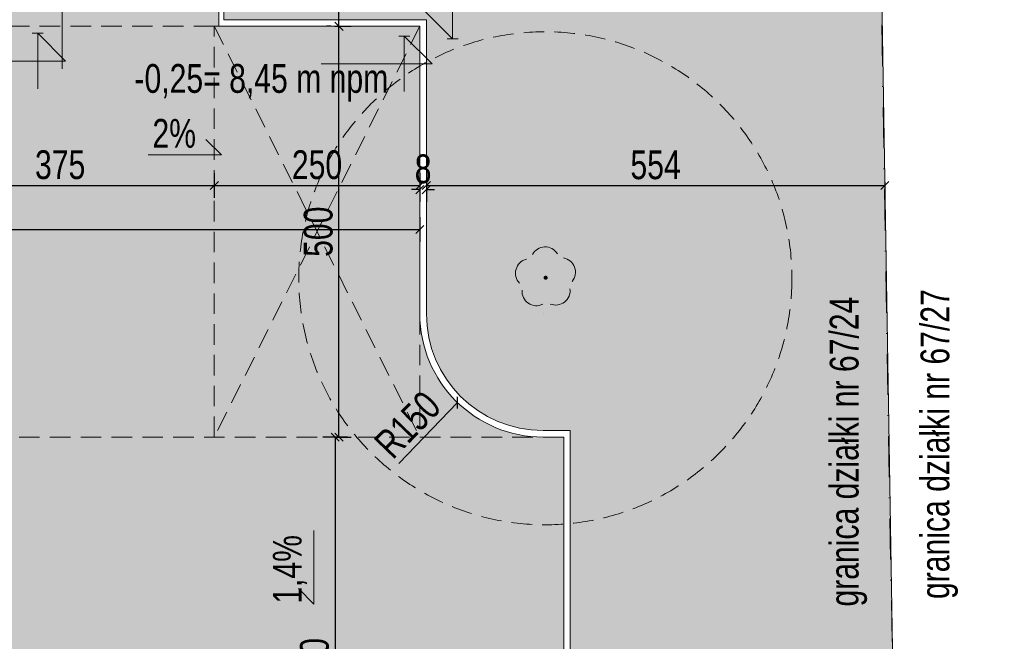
# Model space of a CAD drawing. Header units: inches. Extents: x 1156 to 71303, y -52654 to 51.
# Tile 99 of 151: x 61662 to 62859, y -43577 to -42821. Entities that reach past the tile are written whole.
import ezdxf

# ---------------------------------------------------------------- set-up
doc = ezdxf.new("R2010")
doc.units = ezdxf.units.IN
doc.header["$MEASUREMENT"] = 0
doc.linetypes.add('DASHDOT', pattern=[1, 0.5, -0.25, 0, -0.25])
doc.linetypes.add('HIDDEN', pattern=[0.375, 0.25, -0.125])
doc.layers.get('0').update_dxf_attribs({"lineweight": 0})
doc.layers.get('Defpoints').update_dxf_attribs({"lineweight": 0})
for name, color, linetype, lineweight in [('OTZ', 3, 'Continuous', 20), ('p--koty wysok.-teren', 7, 'Continuous', 0), ('p--obrzeże bet.', 252, 'Continuous', 0), ('p--opisy elewacji', 7, 'Continuous', 5), ('p--szraf trawa', 104, 'Continuous', 0), ('p--szraf-podjazd', 251, 'Continuous', 0), ('p--wymiary-1-200', 7, 'Continuous', 0), ('P--zieleń', 94, 'Continuous', 0)]:
    doc.layers.add(name, color=color, linetype=linetype, lineweight=lineweight)
doc.styles.add('1-200', font='arial.ttf', dxfattribs={"width": 0.75, "height": 35})
doc.dimstyles.new('1-200', dxfattribs={"dimtxt": 35, "dimasz": 10, "dimexe": 15, "dimexo": 10, "dimgap": 0.09, "dimtad": 0, "dimdsep": 46, "dimtxsty": '1-200', "dimblk": 'OBLIQUE', "dimcen": 0.09, "dimadec": 0, "dimazin": 0, "dimtfac": 1, "dimtdec": 4, "dimtix": 1, "dimtofl": 0, "dimtmove": 0, "dimatfit": 3, "dimldrblk": 'OBLIQUE', "dimfxl": 15, "dimfxlon": 1, "dimtvp": 0.7, "dimtolj": 1, "dimtzin": 0, "dimarcsym": 0})

# ---------------------------------------------------------------- blocks, each defined once
blk = doc.blocks.new('_OBLIQUE')
at = {"color": 0, "linetype": 'ByBlock', "lineweight": -2}
for p, q in [((-0.5, -0.5), (0.5, 0.5)), ((0, 0), (0, 0))]:
    blk.add_line(p, q, dxfattribs=at)
blk = doc.blocks.new('*D726')
at = {"layer": 'Defpoints', "color": 0}
for p in [(61910, -42328.8), (62050, -42328.8), (62050, -42828.8)]:
    blk.add_point(p, dxfattribs=at)
at = {"layer": 'p--wymiary-1-200', "color": 0, "linetype": 'Continuous', "lineweight": -2}
for p, q in [((62035, -42328.8), (62065, -42328.8)), ((62050, -42828.8), (62050, -42328.8)), ((62040, -42828.8), (62035, -42828.8))]:
    blk.add_line(p, q, dxfattribs=at)
at = {"layer": 'p--wymiary-1-200', "color": 0, "lineweight": -2, "xscale": 10, "yscale": 10, "zscale": 10}
for p, rotation in [((62050, -42328.8), 90), ((62050, -42828.8), 270)]:
    blk.add_blockref('_OBLIQUE', p, dxfattribs=dict(at, rotation=rotation))
at = {"layer": 'p--wymiary-1-200', "color": 0, "linetype": 'Continuous', "ltscale": 12, "insert": (62025, -42578.8), "char_height": 35, "attachment_point": 5, "rotation": 90, "style": '1-200'}
blk.add_mtext('\\A1;500', dxfattribs=at)
blk = doc.blocks.new('OTZL')
at = {"layer": 'OTZ', "color": 0, "lineweight": 18, "const_width": 0.1}
blk.add_lwpolyline([(-0.05, 0, 1), (0.05, 0, 1)], format="xyb", close=True, dxfattribs=at)
at = {"layer": 'OTZ', "color": 0, "lineweight": 18}
for centre, start, end in [((0.247, 0.761), 12, 132), ((-0.647, 0.47), 84, 204), ((0.8, 0), 300, 60), ((-0.647, -0.47), 156, 276), ((0.247, -0.761), 228, 348)]:
    blk.add_arc(centre, 0.7, start, end, dxfattribs=at)
blk = doc.blocks.new('*D736')
at = {"layer": 'Defpoints', "color": 0}
for p in [(61898.4, -42928.1), (62148.4, -42928.1), (62148.4, -43022.5)]:
    blk.add_point(p, dxfattribs=at)
at = {"layer": 'p--wymiary-1-200', "color": 0, "lineweight": -2}
for p, q in [((61898.4, -43007.5), (61898.4, -43037.5)), ((62148.4, -43007.5), (62148.4, -43037.5)), ((61898.4, -43022.5), (62148.4, -43022.5))]:
    blk.add_line(p, q, dxfattribs=at)
at = {"layer": 'p--wymiary-1-200', "color": 0, "lineweight": -2, "xscale": 10, "yscale": 10, "zscale": 10, "rotation": 180}
blk.add_blockref('_OBLIQUE', (61898.4, -43022.5), dxfattribs=at)
at = {"layer": 'p--wymiary-1-200', "color": 0, "lineweight": -2, "xscale": 10, "yscale": 10, "zscale": 10}
blk.add_blockref('_OBLIQUE', (62148.4, -43022.5), dxfattribs=at)
at = {"layer": 'p--wymiary-1-200', "color": 0, "linetype": 'Continuous', "ltscale": 12, "insert": (62023.4, -42997.5), "char_height": 35, "attachment_point": 5, "style": '1-200'}
blk.add_mtext('\\A1;250', dxfattribs=at)
blk = doc.blocks.new('kota wykoń')
for p, q in [((0, 25), (0, 0)), ((0, 0), (-12.5, 12.5)), ((-12.5, 12.5), (37.5, 12.5))]:
    blk.add_line(p, q)
at = {"lineweight": 0}
blk.add_line((-2.5, 0), (2.5, 0), dxfattribs=at)
blk = doc.blocks.new('*D747')
at = {"layer": 'Defpoints', "color": 0}
for p in [(62035, -42828.8), (62050, -42828.8), (62035, -43328.8)]:
    blk.add_point(p, dxfattribs=at)
at = {"layer": 'p--wymiary-1-200', "color": 0, "lineweight": -2}
for p, q in [((62045, -42828.8), (62065, -42828.8)), ((62050, -43328.8), (62050, -42828.8)), ((62045, -43328.8), (62065, -43328.8))]:
    blk.add_line(p, q, dxfattribs=at)
at = {"layer": 'p--wymiary-1-200', "color": 0, "lineweight": -2, "xscale": 10, "yscale": 10, "zscale": 10}
for p, rotation in [((62050, -42828.8), 90), ((62050, -43328.8), 270)]:
    blk.add_blockref('_OBLIQUE', p, dxfattribs=dict(at, rotation=rotation))
at = {"layer": 'p--wymiary-1-200', "color": 0, "linetype": 'Continuous', "ltscale": 12, "insert": (62025, -43078.8), "char_height": 35, "attachment_point": 5, "rotation": 90, "style": '1-200'}
blk.add_mtext('\\A1;500', dxfattribs=at)
blk = doc.blocks.new('*D749')
at = {"layer": 'Defpoints', "color": 0}
for p in [(60063.4, -43007.5), (62148.4, -43007.5), (62148.4, -43076.1)]:
    blk.add_point(p, dxfattribs=at)
at = {"layer": 'p--wymiary-1-200', "color": 0, "lineweight": -2}
for p, q in [((60063.4, -43061.1), (60063.4, -43091.1)), ((62148.4, -43061.1), (62148.4, -43091.1)), ((60063.4, -43076.1), (62148.4, -43076.1))]:
    blk.add_line(p, q, dxfattribs=at)
at = {"layer": 'p--wymiary-1-200', "color": 0, "lineweight": -2, "xscale": 10, "yscale": 10, "zscale": 10, "rotation": 180}
blk.add_blockref('_OBLIQUE', (60063.4, -43076.1), dxfattribs=at)
at = {"layer": 'p--wymiary-1-200', "color": 0, "lineweight": -2, "xscale": 10, "yscale": 10, "zscale": 10}
blk.add_blockref('_OBLIQUE', (62148.4, -43076.1), dxfattribs=at)
at = {"layer": 'p--wymiary-1-200', "color": 0, "linetype": 'Continuous', "ltscale": 12, "insert": (61105.9, -43051.1), "char_height": 35, "attachment_point": 5, "style": '1-200'}
blk.add_mtext('\\A1;2085', dxfattribs=at)
blk = doc.blocks.new('*D1593')
at = {"layer": 'Defpoints', "color": 0}
for p in [(62106.2, -43328.8), (62045.4, -43878.8), (62101.6, -43878.8)]:
    blk.add_point(p, dxfattribs=at)
at = {"layer": 'p--wymiary-1-200', "color": 0, "linetype": 'Continuous', "lineweight": -2}
for p, q in [((62060.4, -43328.8), (62030.4, -43328.8)), ((62045.4, -43328.8), (62045.4, -43878.8)), ((62060.4, -43878.8), (62030.4, -43878.8))]:
    blk.add_line(p, q, dxfattribs=at)
at = {"layer": 'p--wymiary-1-200', "color": 0, "lineweight": -2, "xscale": 10, "yscale": 10, "zscale": 10}
for p, rotation in [((62045.4, -43328.8), 90), ((62045.4, -43878.8), 270)]:
    blk.add_blockref('_OBLIQUE', p, dxfattribs=dict(at, rotation=rotation))
at = {"layer": 'p--wymiary-1-200', "color": 0, "linetype": 'Continuous', "ltscale": 12, "insert": (62020.4, -43603.8), "char_height": 35, "attachment_point": 5, "rotation": 90, "style": '1-200'}
blk.add_mtext('\\A1;550', dxfattribs=at)
blk = doc.blocks.new('*D1594')
at = {"layer": 'Defpoints', "color": 0}
for p in [(62323.4, -43528.8), (60063.4, -43570), (62323.4, -43667.6)]:
    blk.add_point(p, dxfattribs=at)
at = {"layer": 'p--wymiary-1-200', "color": 0, "linetype": 'Continuous', "lineweight": -2, "ltscale": 12}
for p, q in [((60063.4, -43652.6), (60063.4, -43682.6)), ((62323.4, -43652.6), (62323.4, -43682.6)), ((60063.4, -43667.6), (62323.4, -43667.6))]:
    blk.add_line(p, q, dxfattribs=at)
at = {"layer": 'p--wymiary-1-200', "color": 0, "lineweight": -2, "xscale": 10, "yscale": 10, "zscale": 10, "rotation": 180}
blk.add_blockref('_OBLIQUE', (60063.4, -43667.6), dxfattribs=at)
at = {"layer": 'p--wymiary-1-200', "color": 0, "lineweight": -2, "xscale": 10, "yscale": 10, "zscale": 10}
blk.add_blockref('_OBLIQUE', (62323.4, -43667.6), dxfattribs=at)
at = {"layer": 'p--wymiary-1-200', "color": 0, "linetype": 'Continuous', "ltscale": 12, "insert": (61193.4, -43642.6), "char_height": 35, "attachment_point": 5, "style": '1-200'}
blk.add_mtext('\\A1;2260', dxfattribs=at)
blk = doc.blocks.new('*D1610')
at = {"layer": 'Defpoints', "color": 0}
for p in [(61113.4, -42411.2), (61113.4, -42499.7), (62711.3, -42886.4)]:
    blk.add_point(p, dxfattribs=at)
at = {"layer": 'p--wymiary-1-200', "color": 0, "lineweight": -2}
for p, q in [((61113.4, -42484.7), (61113.4, -42514.7)), ((62711.3, -42514.7), (62711.3, -42484.7)), ((62711.3, -42499.7), (61113.4, -42499.7))]:
    blk.add_line(p, q, dxfattribs=at)
at = {"layer": 'p--wymiary-1-200', "color": 0, "lineweight": -2, "xscale": 10, "yscale": 10, "zscale": 10, "rotation": 180}
blk.add_blockref('_OBLIQUE', (61113.4, -42499.7), dxfattribs=at)
at = {"layer": 'p--wymiary-1-200', "color": 0, "lineweight": -2, "xscale": 10, "yscale": 10, "zscale": 10}
blk.add_blockref('_OBLIQUE', (62711.3, -42499.7), dxfattribs=at)
at = {"layer": 'p--wymiary-1-200', "color": 0, "linetype": 'Continuous', "ltscale": 12, "insert": (61912.3, -42524.7), "char_height": 35, "attachment_point": 5, "style": '1-200'}
blk.add_mtext('\\A1;1200', dxfattribs=at)
blk = doc.blocks.new('*D1612')
at = {"layer": 'Defpoints', "color": 0}
for p in [(59889.1, -41656.8), (59889.1, -41719.4), (62331.4, -43736.8)]:
    blk.add_point(p, dxfattribs=at)
at = {"layer": 'p--wymiary-1-200', "color": 0, "linetype": 'Continuous', "lineweight": -2, "ltscale": 12}
for p, q in [((59889.1, -41671.8), (59889.1, -41641.8)), ((62331.4, -41671.8), (62331.4, -41641.8)), ((62331.4, -41656.8), (59889.1, -41656.8))]:
    blk.add_line(p, q, dxfattribs=at)
at = {"layer": 'p--wymiary-1-200', "color": 0, "lineweight": -2, "xscale": 10, "yscale": 10, "zscale": 10, "rotation": 180}
blk.add_blockref('_OBLIQUE', (59889.1, -41656.8), dxfattribs=at)
at = {"layer": 'p--wymiary-1-200', "color": 0, "lineweight": -2, "xscale": 10, "yscale": 10, "zscale": 10}
blk.add_blockref('_OBLIQUE', (62331.4, -41656.8), dxfattribs=at)
at = {"layer": 'p--wymiary-1-200', "color": 0, "linetype": 'Continuous', "ltscale": 12, "insert": (61110.3, -41681.8), "char_height": 35, "attachment_point": 5, "style": '1-200'}
blk.add_mtext('\\A1;394', dxfattribs=at)
blk = doc.blocks.new('*D1707')
at = {"layer": 'Defpoints', "color": 0}
for p in [(61523.4, -43007.5), (61898.4, -43007.5), (61898.4, -43022.5)]:
    blk.add_point(p, dxfattribs=at)
at = {"layer": 'p--wymiary-1-200', "color": 0, "lineweight": -2}
for p, q in [((61523.4, -43017.5), (61523.4, -43037.5)), ((61898.4, -43017.5), (61898.4, -43037.5)), ((61523.4, -43022.5), (61898.4, -43022.5))]:
    blk.add_line(p, q, dxfattribs=at)
at = {"layer": 'p--wymiary-1-200', "color": 0, "lineweight": -2, "xscale": 10, "yscale": 10, "zscale": 10, "rotation": 180}
blk.add_blockref('_OBLIQUE', (61523.4, -43022.5), dxfattribs=at)
at = {"layer": 'p--wymiary-1-200', "color": 0, "lineweight": -2, "xscale": 10, "yscale": 10, "zscale": 10}
blk.add_blockref('_OBLIQUE', (61898.4, -43022.5), dxfattribs=at)
at = {"layer": 'p--wymiary-1-200', "color": 0, "linetype": 'Continuous', "ltscale": 12, "insert": (61710.9, -42997.5), "char_height": 35, "attachment_point": 5, "style": '1-200'}
blk.add_mtext('\\A1;375', dxfattribs=at)
blk = doc.blocks.new('*D1708')
at = {"color": 0, "linetype": 'Continuous', "lineweight": -2, "ltscale": 12}
for p, q in [((62148.4, -43017.5), (62148.4, -43042.5)), ((62156.4, -43017.5), (62156.4, -43042.5)), ((62148.4, -43027.5), (62138.4, -43027.5)), ((62156.4, -43027.5), (62166.4, -43027.5))]:
    blk.add_line(p, q, dxfattribs=at)
at = {"layer": 'Defpoints', "color": 0}
for p in [(62148.4, -43007.5), (62156.4, -43007.5), (62156.4, -43027.5)]:
    blk.add_point(p, dxfattribs=at)
at = {"color": 0, "lineweight": -2, "xscale": 10, "yscale": 10, "zscale": 10}
blk.add_blockref('_OBLIQUE', (62148.4, -43027.5), dxfattribs=at)
at = {"color": 0, "lineweight": -2, "xscale": 10, "yscale": 10, "zscale": 10, "rotation": 180}
blk.add_blockref('_OBLIQUE', (62156.4, -43027.5), dxfattribs=at)
at = {"color": 0, "linetype": 'Continuous', "ltscale": 12, "insert": (62152.4, -43002.5), "char_height": 35, "attachment_point": 5, "style": '1-200'}
blk.add_mtext('\\A1;8', dxfattribs=at)
blk = doc.blocks.new('*D1709')
at = {"color": 0, "linetype": 'Continuous', "lineweight": -2, "ltscale": 12}
for p, q in [((62714, -43018.4), (62714, -43037.5)), ((62156.4, -43022.5), (62714, -43022.5)), ((62156.4, -43027.5), (62156.4, -43037.5))]:
    blk.add_line(p, q, dxfattribs=at)
at = {"layer": 'Defpoints', "color": 0}
for p in [(62714, -43008.4), (62156.4, -43017.5), (62714, -43022.5)]:
    blk.add_point(p, dxfattribs=at)
at = {"color": 0, "lineweight": -2, "xscale": 10, "yscale": 10, "zscale": 10, "rotation": 180}
blk.add_blockref('_OBLIQUE', (62156.4, -43022.5), dxfattribs=at)
at = {"color": 0, "lineweight": -2, "xscale": 10, "yscale": 10, "zscale": 10}
blk.add_blockref('_OBLIQUE', (62714, -43022.5), dxfattribs=at)
at = {"color": 0, "linetype": 'Continuous', "ltscale": 12, "insert": (62435.2, -42997.6), "char_height": 35, "attachment_point": 5, "style": '1-200'}
blk.add_mtext('\\A1;554', dxfattribs=at)
blk = doc.blocks.new('*D1710')
at = {"layer": 'Defpoints', "color": 0}
for p in [(62298.4, -43178.8), (62194.3, -43286.8)]:
    blk.add_point(p, dxfattribs=at)
at = {"layer": 'p--opisy elewacji', "color": 0, "linetype": 'Continuous', "ltscale": 12}
for p, q in [((62298.3, -43178.8), (62298.5, -43178.8)), ((62298.4, -43178.9), (62298.4, -43178.7))]:
    blk.add_line(p, q, dxfattribs=at)
at = {"layer": 'p--opisy elewacji', "color": 0, "linetype": 'Continuous', "lineweight": -2, "ltscale": 12}
blk.add_line((62194.3, -43286.8), (62122.8, -43361), dxfattribs=at)
at = {"layer": 'p--opisy elewacji', "color": 0, "lineweight": -2, "xscale": 10, "yscale": 10, "zscale": 10, "rotation": 46.05449021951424}
blk.add_blockref('_OBLIQUE', (62194.3, -43286.8), dxfattribs=at)
at = {"layer": 'p--opisy elewacji', "color": 0, "linetype": 'Continuous', "ltscale": 12, "insert": (62133.6, -43313.7), "char_height": 35, "attachment_point": 5, "rotation": 46.0545, "style": '1-200'}
blk.add_mtext('\\A1;R150', dxfattribs=at)

msp = doc.modelspace()

# ---------------------------------------------------------------- hatches: boundary and pattern name
at = {"layer": 'p--szraf trawa'}
h = msp.add_hatch(dxfattribs=at)
h.set_pattern_fill('26-Posypka z piasku', color=256, scale=2000000.0)
h.set_pattern_definition([(10, (800000, 1200000), (637500, 2143300), [0, -2000000]), (12, (1400000, 200000), (171000, 2081000), [0, -2000000]), (-3, (0, -200000), (1103300, 1945000), [0, -3000000]), (-82, (200000, 100000), (2370200, -2494400), [0, -1000000]), (23, (0, -100000), (2197200, 5061000), [0, -1600000]), (58, (-400000, -600000), (2437800, 2014200), [0, -1200000]), (79, (-400000, 600000), (-1499800, 1717700), [0, -600000]), (40, (800000, 1200000), (-519500, 2174900), [0, -2000000]), (92, (1400000, 200000), (-2019700, 529800), [0, -2000000]), (-43, (0, -200000), (2095400, 780700), [0, -3000000]), (-12, (200000, 100000), (3154600, 1374100), [0, -1000000]), (63, (0, -100000), (-1570000, 5289000), [0, -1800000]), (6, (-400000, -600000), (3088100, -680900), [0, -1200000]), (138, (-400000, 600000), (-2244800, -400900), [0, -600000])])
edge = h.paths.add_edge_path()
edge.add_line((62742.869, -44778.783), (62682.177, -41051.307))
edge.add_line((62682.177, -41051.307), (59879.631, -41051.97))
edge.add_line((59879.631, -41051.97), (59939.388, -44778.783))
edge.add_line((59939.388, -44778.783), (60055.424, -44778.783))
edge.add_line((60055.424, -44778.783), (60055.424, -44436.783))
edge.add_line((60055.424, -44436.783), (59955.424, -44436.783))
edge.add_line((59955.424, -44436.783), (59955.424, -44170.783))
edge.add_line((59955.424, -44170.783), (60055.424, -44170.783))
edge.add_line((60055.424, -44170.783), (60055.424, -42728.783))
edge.add_line((60055.424, -42728.783), (60413.424, -42728.783))
edge.add_line((60413.424, -42728.783), (60413.424, -42820.783))
edge.add_line((60413.424, -42820.783), (61516.825, -42820.783))
edge.add_line((61516.825, -42820.783), (61516.825, -42378.783))
edge.add_line((61516.825, -42378.783), (61063.425, -42378.783))
edge.add_line((61063.425, -42378.783), (61063.425, -41594.383))
edge.add_line((61063.425, -41594.383), (62363.425, -41594.383))
edge.add_line((62363.425, -41594.383), (62363.425, -42378.783))
edge.add_line((62363.425, -42378.783), (61910.025, -42378.783))
edge.add_line((61910.025, -42378.783), (61910.025, -42820.783))
edge.add_line((61910.025, -42820.783), (62156.424, -42820.783))
edge.add_line((62156.424, -42820.783), (62156.424, -43178.783))
edge.add_arc((62298.424, -43178.783), 142, 180, 270)
edge.add_line((62298.424, -43320.783), (62331.424, -43320.783))
edge.add_line((62331.424, -43320.783), (62331.424, -43736.783))
edge.add_arc((62303.522, -43881.314), 147.2, 79.073609, 182.12898)
edge.add_line((62156.424, -43886.783), (60877.424, -43886.783))
edge.add_line((60877.424, -43886.783), (60877.325, -43984.783))
edge.add_line((60877.325, -43984.783), (60615.424, -43984.783))
edge.add_line((60615.424, -43984.783), (60615.424, -43886.909))
edge.add_arc((60621.444, -44028.827), 142.045, 92.429047, 181.068928)
edge.add_line((60479.424, -44031.476), (60479.424, -44778.783))
edge.add_line((60479.424, -44778.783), (62742.869, -44778.783))
h = msp.add_hatch(dxfattribs=at)
h.set_pattern_fill('26-Posypka z piasku', color=256, scale=50)
h.set_pattern_definition([(10, (20, 30), (15.937785, 53.581592), [0, -50]), (12, (35, 5), (4.27663, 52.026055), [0, -50]), (-3, (0, -5), (27.582536, 48.623078), [0, -75]), (-82, (5, 2.5), (59.25552, -62.36011), [0, -25]), (23, (0, -2.5), (54.93103, 126.52107), [0, -40]), (58, (-10, -15), (60.945147, 50.355626), [0, -30]), (79, (-10, 15), (-37.494908, 42.943356), [0, -15]), (40, (20, 30), (-12.98827, 54.371912), [0, -50]), (92, (35, 5), (-50.493034, 13.245888), [0, -50]), (-43, (0, -5), (52.38376, 19.517726), [0, -75]), (-12, (5, 2.5), (78.865917, 34.353562), [0, -25]), (63, (0, -2.5), (-39.24657, 132.22975), [0, -45]), (6, (-10, -15), (77.202354, -17.023413), [0, -30]), (138, (-10, 15), (-56.120946, -10.021946), [0, -15])])
edge = h.paths.add_edge_path()
edge.add_line((62742.869, -44778.783), (62682.177, -41051.307))
edge.add_line((62682.177, -41051.307), (59879.631, -41051.97))
edge.add_line((59879.631, -41051.97), (59939.388, -44778.783))
edge.add_line((59939.388, -44778.783), (60055.424, -44778.783))
edge.add_line((60055.424, -44778.783), (60055.424, -44436.783))
edge.add_line((60055.424, -44436.783), (59955.424, -44436.783))
edge.add_line((59955.424, -44436.783), (59955.424, -44170.783))
edge.add_line((59955.424, -44170.783), (60055.424, -44170.783))
edge.add_line((60055.424, -44170.783), (60055.424, -42728.783))
edge.add_line((60055.424, -42728.783), (60413.424, -42728.783))
edge.add_line((60413.424, -42728.783), (60413.424, -42820.783))
edge.add_line((60413.424, -42820.783), (61516.825, -42820.783))
edge.add_line((61516.825, -42820.783), (61516.825, -42378.783))
edge.add_line((61516.825, -42378.783), (61063.425, -42378.783))
edge.add_line((61063.425, -42378.783), (61063.425, -41594.383))
edge.add_line((61063.425, -41594.383), (62363.425, -41594.383))
edge.add_line((62363.425, -41594.383), (62363.425, -42378.783))
edge.add_line((62363.425, -42378.783), (61910.025, -42378.783))
edge.add_line((61910.025, -42378.783), (61910.025, -42820.783))
edge.add_line((61910.025, -42820.783), (62156.424, -42820.783))
edge.add_line((62156.424, -42820.783), (62156.424, -43178.783))
edge.add_arc((62298.424, -43178.783), 142, 180, 270)
edge.add_line((62298.424, -43320.783), (62331.424, -43320.783))
edge.add_line((62331.424, -43320.783), (62331.424, -43736.783))
edge.add_arc((62303.522, -43881.314), 147.2, 79.073609, 182.12898)
edge.add_line((62156.424, -43886.783), (60877.424, -43886.783))
edge.add_line((60877.424, -43886.783), (60877.325, -43984.783))
edge.add_line((60877.325, -43984.783), (60615.424, -43984.783))
edge.add_line((60615.424, -43984.783), (60615.424, -43886.909))
edge.add_arc((60621.444, -44028.827), 142.045, 92.429047, 181.068928)
edge.add_line((60479.424, -44031.476), (60479.424, -44778.783))
edge.add_line((60479.424, -44778.783), (62742.869, -44778.783))
at = {"layer": 'p--szraf-podjazd'}
h = msp.add_hatch(dxfattribs=at)
h.set_pattern_fill('FINETTA', color=256, scale=5)
h.set_pattern_definition([(0, (207.061, -2961.97), (15, 15), [10, -20]), (0, (222.061, -2956.97), (15, 15), [10, -20]), (90, (212.061, -2961.97), (-15, 15), [20, -10]), (45, (217.061, -2961.97), (-15, 15), [7.071068, -14.1421356]), (135, (207.061, -2961.97), (-15, -15), [7.071068, -14.1421356])])
edge = h.paths.add_edge_path()
edge.add_line((61904.025, -42208.783), (61904.025, -42828.783))
edge.add_line((61904.025, -42828.783), (62148.424, -42828.783))
edge.add_line((62148.424, -42828.783), (62148.424, -43178.783))
edge.add_arc((62298.424, -43178.783), 150, 180, 270)
edge.add_line((62298.424, -43328.783), (60413.424, -43328.783))
edge.add_line((60413.424, -43328.783), (60413.424, -42828.783))
edge.add_line((60413.424, -42828.783), (61522.825, -42828.783))
edge.add_line((61522.825, -42828.783), (61522.825, -42208.783))
edge.add_line((61522.825, -42208.783), (61904.025, -42208.783))
h = msp.add_hatch(dxfattribs=at)
h.set_pattern_fill('TURFSTNE', color=256, scale=5)
h.set_pattern_definition([(0, (224.56, -2961.97), (0, 120), [15, -25]), (90, (212.06, -2949.47), (-80, 5e-15), [15, -25]), (45, (239.56, -2961.97), (-20.010768, 20.010768), [17.6775, -10.6065]), (45, (232.06, -2954.47), (-20.010768, 20.010768), [17.6775, -10.6065]), (135, (264.56, -2961.97), (20.010768, 20.010768), [17.6775, -10.6065]), (135, (232.06, -2954.47), (20.010768, 20.010768), [17.6775, -10.6065])])
edge = h.paths.add_edge_path()
edge.add_line((62323.424, -43328.783), (62323.424, -43728.783))
edge.add_arc((62301.192, -43879.929), 152.773, 81.632703, 179.569886)
edge.add_line((62148.424, -43878.783), (60621.424, -43878.783))
edge.add_arc((60621.424, -44028.783), 150, 90, 180)
edge.add_line((60471.424, -44028.783), (60471.424, -44778.783))
edge.add_line((60471.424, -44778.783), (60063.424, -44778.783))
edge.add_line((60063.424, -44778.783), (60063.424, -44428.783))
edge.add_line((60063.424, -44428.783), (59963.424, -44428.783))
edge.add_line((59963.424, -44428.783), (59963.424, -44178.783))
edge.add_line((59963.424, -44178.783), (60063.424, -44178.783))
edge.add_line((60063.424, -44178.783), (60063.424, -42731.295))
edge.add_line((60063.424, -42731.295), (60413.424, -42731.295))
edge.add_line((60413.424, -42731.295), (60413.424, -43328.783))
edge.add_line((60413.424, -43328.783), (62323.424, -43328.783))
edge.add_line((62323.424, -43328.783), (62323.424, -43328.783))

# ---------------------------------------------------------------- linework, layer by layer
at = {"linetype": 'Continuous', "ltscale": 12}
msp.add_line((61713.425, -42208.783), (61713.425, -42880.789), dxfattribs=at)
msp.add_line((61713.425, -42689.812), (61713.425, -42852.248))
at = {"color": 2, "linetype": 'DASHDOT', "lineweight": 18, "ltscale": 100}
msp.add_lwpolyline([(59874.771, -40849.381), (59939.424, -44778.783), (62742.869, -44778.783), (62677.256, -40849.381)], dxfattribs=at)
at = {"linetype": 'Continuous', "ltscale": 12}
msp.add_lwpolyline([(62363.425, -41594.383), (62363.425, -42378.783), (61910.025, -42378.783), (61910.025, -42820.783), (62156.424, -42820.783), (62156.424, -43178.783, 0.41421356), (62298.424, -43320.783), (62331.424, -43320.783), (62331.424, -43736.783, 0.48264059), (62156.424, -43886.783), (60877.424, -43886.783), (60877.325, -43992.783), (60615.424, -43992.783), (60615.424, -43886.909, 0.40727767), (60479.424, -44031.476), (60479.424, -44778.783), (62742.869, -44778.783), (62682.177, -41051.307)], format="xyb", dxfattribs=at)
for points in [[(61817.777, -42985.199), (61907.199, -42985.199), (61888.131, -42966.46)], [(62019.426, -43442.563), (62019.426, -43531.984), (62000.687, -43512.916)]]:
    msp.add_lwpolyline(points)
at = {"layer": 'p--obrzeże bet.', "linetype": 'Continuous', "ltscale": 35}
for p, q in [((61904.025, -42372.783), (61904.025, -42828.783)), ((61898.424, -42828.783), (62148.424, -42828.783)), ((62148.424, -43178.783), (62148.424, -42828.783)), ((62156.424, -43178.783), (62156.424, -42820.783)), ((62298.424, -43320.783), (62331.424, -43320.783)), ((62331.424, -43736.783), (62331.424, -43320.783)), ((62298.424, -43328.783), (62323.424, -43328.783)), ((62323.424, -43728.783), (62323.424, -43328.783))]:
    msp.add_line(p, q, dxfattribs=at)
at = {"layer": 'p--obrzeże bet.', "linetype": 'HIDDEN', "ltscale": 100}
for p, q in [((61898.424, -42828.783), (61523.424, -42828.783)), ((61898.424, -43328.783), (61898.424, -42828.783)), ((62148.424, -42828.783), (61898.424, -43328.783)), ((61898.424, -42828.783), (62148.424, -43328.783)), ((62148.424, -43178.783), (62148.424, -43328.783)), ((61398.424, -43328.783), (62148.424, -43328.783)), ((62148.424, -43328.783), (62298.424, -43328.783))]:
    msp.add_line(p, q, dxfattribs=at)
at = {"layer": 'p--obrzeże bet.', "linetype": 'Continuous', "ltscale": 35}
for radius in [150, 142]:
    msp.add_arc((62298.424, -43178.783), radius, 180, 270, dxfattribs=at)
at = {"layer": 'P--zieleń', "color": 84, "linetype": 'HIDDEN', "ltscale": 100}
msp.add_circle((62301.107, -43135.486, 828.5), 300, dxfattribs=at)

# ---------------------------------------------------------------- block references
at = {"lineweight": 18, "xscale": 25, "yscale": 25, "zscale": 25, "rotation": 91.8397}
msp.add_blockref('OTZL', (62301.474, -43134.79, 826.85), dxfattribs=at)
at = {"layer": 'p--koty wysok.-teren', "xscale": 2.7, "yscale": 2.7, "zscale": 2.7}
msp.add_blockref('kota wykoń', (62188.321, -42844.106), dxfattribs=at)
at = {"layer": 'p--koty wysok.-teren', "xscale": 2.7, "yscale": 2.7, "zscale": 2.7, "rotation": 180}
for p in [(61683.574, -42837.384), (62129.554, -42840.796)]:
    msp.add_blockref('kota wykoń', p, dxfattribs=at)

# ---------------------------------------------------------------- texts
at = {"layer": 'p--koty wysok.-teren', "char_height": 35, "style": '1-200'}
for s, insert, width, attachment_point in [('-0,25= 8,45 m npm', (62110.071, -42920.344), 466.68592, 9), ('2%', (61823.127, -42976.915), 77.75947, 7)]:
    msp.add_mtext(s, dxfattribs=dict(at, insert=insert, width=width, attachment_point=attachment_point))
at = {"layer": 'p--koty wysok.-teren', "insert": (62011.141, -43447.913), "char_height": 35, "width": 77.75947, "attachment_point": 9, "rotation": 90, "style": '1-200'}
msp.add_mtext('1,4%', dxfattribs=at)
at = {"layer": 'p--opisy elewacji', "linetype": 'Continuous', "lineweight": 5, "char_height": 20, "width": 505.94858, "attachment_point": 1, "rotation": 90, "style": '1-200'}
for s, insert in [('\\pxqc;{\\H1.75x;granica działki nr 67/24}', (62647.078, -43599.374)), ('\\pxqc;{\\H1.75x;granica działki nr 67/27}', (62757.507, -43590.235))]:
    msp.add_mtext(s, dxfattribs=dict(at, insert=insert))

# ---------------------------------------------------------------- dimensions: what is measured, and where the dimension line sits
at = {"linetype": 'Continuous', "ltscale": 12}
dim = msp.add_linear_dim(base=(62156.424, -43027.516), p1=(62148.424, -43007.516), p2=(62156.424, -43007.516), dimstyle='1-200', dxfattribs=at)
dim.commit()
dim.dimension.update_dxf_attribs({"geometry": '*D1708', "text_midpoint": (62152.424, -43002.502)})
dim = msp.add_linear_dim(base=(62714.044, -43022.516), p1=(62156.424, -43017.516), p2=(62714.044, -43008.437), text='554', dimstyle='1-200', dxfattribs=at)
dim.commit()
dim.dimension.update_dxf_attribs({"geometry": '*D1709', "text_midpoint": (62435.234, -42997.6)})
at = {"layer": 'p--opisy elewacji', "linetype": 'Continuous', "ltscale": 12}
dim = msp.add_radius_dim(center=(62298.424, -43178.783), mpoint=(62194.328, -43286.783), dimstyle='1-200', dxfattribs=at)
dim.commit()
dim.dimension.update_dxf_attribs({"geometry": '*D1710', "text_midpoint": (62151.612, -43331.1), "dimtype": 164})
at = {"layer": 'p--wymiary-1-200', "linetype": 'Continuous', "ltscale": 12}
dim = msp.add_linear_dim(base=(59889.086, -41656.753), p1=(62331.424, -43736.783), p2=(59889.086, -41719.392), text='394', dimstyle='1-200', override={"dimtxt": 35}, dxfattribs=at)
dim.commit()
dim.dimension.update_dxf_attribs({"geometry": '*D1612', "text_midpoint": (61110.255, -41681.768)})
at = {"layer": 'p--wymiary-1-200', "linetype": 'Continuous'}
dim = msp.add_linear_dim(base=(62050.031, -42328.783), p1=(62050.031, -42828.783), p2=(61910.025, -42328.783), angle=90, dimstyle='1-200', dxfattribs=at)
dim.commit()
dim.dimension.update_dxf_attribs({"geometry": '*D726', "text_midpoint": (62025.017, -42578.783)})
at = {"layer": 'p--wymiary-1-200'}
dim = msp.add_linear_dim(base=(61113.425, -42499.689), p1=(62711.271, -42886.444), p2=(61113.425, -42411.178), text='1200', dimstyle='1-200', override={"dimtxt": 35}, dxfattribs=at)
dim.commit()
dim.dimension.update_dxf_attribs({"geometry": '*D1610', "text_midpoint": (61912.348, -42524.703)})
dim = msp.add_linear_dim(base=(62050.031, -42828.783), p1=(62035.031, -43328.783), p2=(62035.031, -42828.783), angle=90, dimstyle='1-200', dxfattribs=at)
dim.commit()
dim.dimension.update_dxf_attribs({"geometry": '*D747', "text_midpoint": (62025.017, -43078.783)})
for base, p1, p2, picture, middle in [((62148.424, -43022.516), (61898.424, -42928.093), (62148.424, -42928.093), '*D736', (62023.424, -42997.502)), ((62148.424, -43076.091), (60063.424, -43007.516), (62148.424, -43007.516), '*D749', (61105.924, -43051.077))]:
    dim = msp.add_linear_dim(base=base, p1=p1, p2=p2, dimstyle='1-200', dxfattribs=at)
    dim.commit()
    dim.dimension.update_dxf_attribs({"geometry": picture, "text_midpoint": middle})
dim = msp.add_linear_dim(base=(61898.424, -43022.516), p1=(61523.424, -43007.516), p2=(61898.424, -43007.516), dimstyle='1-200', override={"dimtxt": 35}, dxfattribs=at)
dim.commit()
dim.dimension.update_dxf_attribs({"geometry": '*D1707', "text_midpoint": (61710.924, -42997.502)})
at = {"layer": 'p--wymiary-1-200', "linetype": 'Continuous'}
dim = msp.add_linear_dim(base=(62045.429, -43878.783), p1=(62106.172, -43328.783), p2=(62101.57, -43878.783), angle=90, dimstyle='1-200', override={"dimtxt": 35}, dxfattribs=at)
dim.commit()
dim.dimension.update_dxf_attribs({"geometry": '*D1593', "text_midpoint": (62020.414, -43603.783)})
at = {"layer": 'p--wymiary-1-200', "linetype": 'Continuous', "ltscale": 12}
dim = msp.add_linear_dim(base=(62323.424, -43667.567), p1=(60063.424, -43569.951), p2=(62323.424, -43528.783), dimstyle='1-200', dxfattribs=at)
dim.commit()
dim.dimension.update_dxf_attribs({"geometry": '*D1594', "text_midpoint": (61193.424, -43642.552)})

doc.saveas('drawing.dxf')
